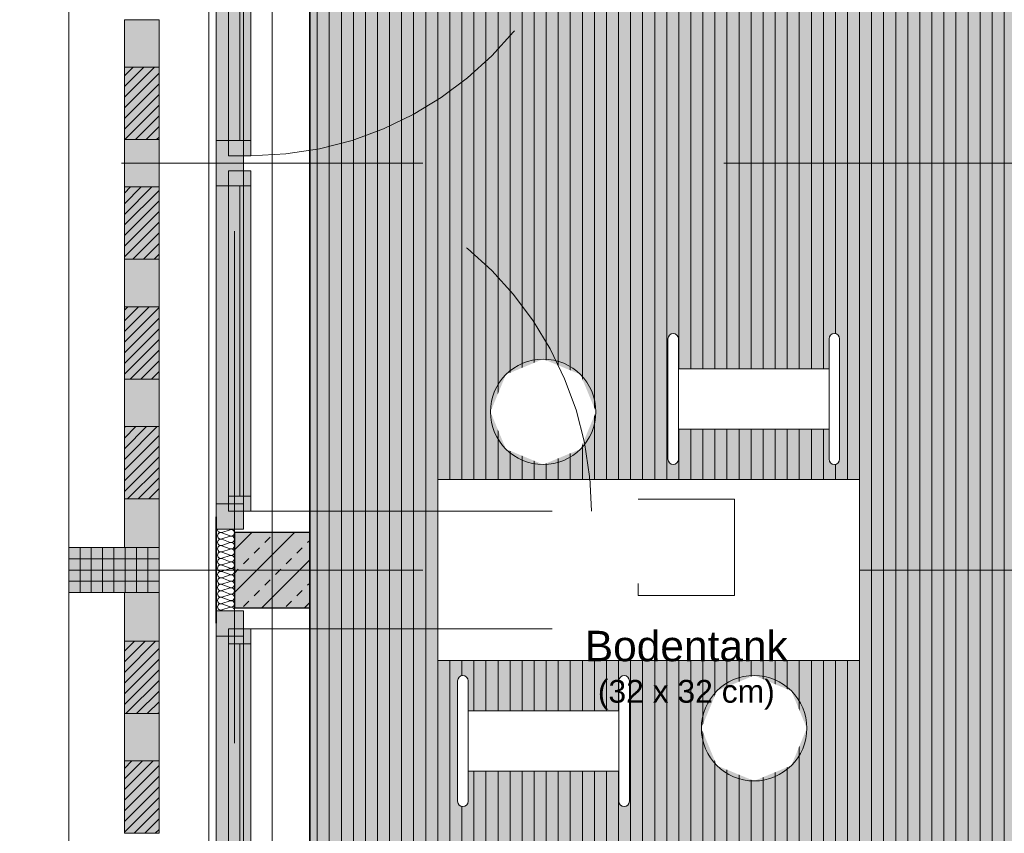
# Model space of a CAD drawing. Header units: metres. Extents: x -111 to 152, y -132 to 99.
# Tile 14 of 256: x -39.99 to -36.72, y -19.77 to -17.07. Entities that reach past the tile are written whole.
import ezdxf

# ---------------------------------------------------------------- set-up
doc = ezdxf.new("R2010")
doc.units = ezdxf.units.M
doc.header["$PDMODE"] = 1
doc.header["$PDSIZE"] = -2
for name, pattern in [('Achsen 01', [5.291531, 3.175, -1.058062, 0.352704, -0.705764]), ('gestrichelt - 01', [2, 1, -1]), ('ISO-07 Punktiert', [0.889, 0.127, -0.762]), ('Raster 01', [2, 1, -1]), ('VW-01 Strichlinie kurz', [2, 1, -1])]:
    doc.linetypes.add(name, pattern=pattern)
doc.layers.get('0').update_dxf_attribs({"lineweight": 25})
for name, color, linetype, lineweight, true_color in [('013_Beton und Stahlbetonarbeiten-000 Sichtbeton-333 Außenstütze', 5, 'Continuous', 5, 0x0000ff), ('013_Beton und Stahlbetonarbeiten-000 Sichtbeton-334 Außenwandöf', 5, 'Continuous', 5, 0x0000ff), ('014_Fassadenarbeiten-000 Aufsicht Betonfertigteile', 7, 'Continuous', 9, 0xc0c0c0), ('014_Fassadenarbeiten-000 Aufsicht Filtermauerwerk', 7, 'Continuous', 9, 0xa6a6a6), ('031_Metallbauarbeiten-350 Lamellendecke DS', 7, 'Continuous', 35, 0x666666), ('032_Metallarbeiten-Fenster', 7, 'Continuous', 13, 0x444444), ('AV1-Achsen', 1, 'Achsen 01', 18, 0xff0000), ('AV1-Einrichtung', 7, 'Continuous', 9, 0xa6a6a6), ('AV1-Raster', 7, 'Raster 01', 9, 0xa6a6a6)]:
    doc.layers.add(name, color=color, linetype=linetype, lineweight=lineweight, true_color=true_color)
for name, color, linetype, lineweight in [('013_Beton und Stahlbetonarbeiten-000 Unterzüge', 7, 'ISO-07 Punktiert', 13), ('013_Beton und Stahlbetonarbeiten-330 Außenstützen', 7, 'Continuous', 25), ('014_Fassadenarbeiten-330 Betonfertigteile vertikal', 7, 'Continuous', 9), ('014_Fassadenarbeiten-330 Filtermauerwerk 11.5cm', 7, 'Continuous', 9), ('039_Trockenbauarbeiten-alllg.', 7, 'Continuous', 9), ('053_Niederspannungsanlagen-Bodentanks', 7, 'gestrichelt - 01', 9), ('_1.35m (3D)', 7, 'Continuous', 9), ('_EG (2D)', 7, 'Continuous', 9), ('_EG - DS (2D)', 7, 'Continuous', 9), ('_GRU (2D)', 7, 'Continuous', 9), ('Bemaßung-Bemaßung', 7, 'Continuous', 9), ('Keine', 7, 'Continuous', 9)]:
    doc.layers.add(name, color=color, linetype=linetype, lineweight=lineweight)
doc.layers.get('0').freeze()
doc.styles.add('Arial', font='arial.ttf')
doc.dimstyles.new('COE 50', dxfattribs={"dimtxt": 126.090495, "dimasz": 0.001414, "dimexe": 0.001, "dimexo": 0.01, "dimgap": 0.001, "dimtad": 1, "dimdec": 3, "dimtxsty": 'Arial', "dimblk": 'VW_SLASH-3', "dimblk1": 'VW_SLASH-3', "dimblk2": 'VW_SLASH-3', "dimcen": 0, "dimadec": 3, "dimazin": 0, "dimtfac": 0.8, "dimtdec": 3, "dimtix": 1, "dimtmove": 0, "dimatfit": 0, "dimldrblk": 'VW_SLASH-2', "dimfxl": 0.002, "dimfxlon": 1, "dimfrac": 2, "dimtolj": 1, "dimarcsym": 0})
pattern_1 = [(45, (0, 0), (0.01767767, -0.01767767), [])]

# ---------------------------------------------------------------- blocks, each defined once
blk = doc.blocks.new('Group-2')
at = {"layer": 'AV1-Raster'}
for p, q in [((-37.8, -22.95), (-37.8, 1.35)), ((1.35, -17.55), (-40.5, -17.55)), ((1.35, -18.9), (-40.5, -18.9))]:
    blk.add_line(p, q, dxfattribs=at)
blk = doc.blocks.new('1.35m (3D)')
at = {"layer": 'AV1-Raster', "color": 7}
blk.add_blockref('Group-2', (0, 0), dxfattribs=at)
blk = doc.blocks.new('EG - DS (2D)')
at = {"layer": '031_Metallbauarbeiten-350 Lamellendecke DS', "linetype": 'Continuous', "lineweight": 0, "transparency": 33554508}
h = blk.add_hatch(color=254, dxfattribs=at)
h.paths.add_polyline_path([(-38.935, -5.525), (-38.935, -16.075), (-39.025, -16.075), (-39.025, -21.385), (-23.075, -21.385), (-23.075, -13.625), (-25.575, -13.625), (-25.575, -13.65), (-31.125, -13.65), (-31.125, -5.525)])
h.paths.add_polyline_path([(-28.2, -16.35), (-28.5, -16.35), (-28.5, -16.05), (-28.2, -16.05)])
h.paths.add_polyline_path([(-33.9, -13.65), (-33.9, -13.35), (-33.6, -13.35), (-33.6, -13.65)])
h.paths.add_polyline_path([(-33.6, -8.25), (-33.9, -8.25), (-33.9, -7.95), (-33.6, -7.95)])
h.paths.add_polyline_path([(-33.6, -16.35), (-33.9, -16.35), (-33.9, -16.05), (-33.6, -16.05)])
at = {"layer": '031_Metallbauarbeiten-350 Lamellendecke DS', "linetype": 'Continuous', "lineweight": 9, "transparency": 33554508}
h = blk.add_hatch(dxfattribs=at)
h.set_pattern_fill('Lamellendecke', color=252, style=0, pattern_type=2)
h.set_pattern_definition([(90, (0, 0), (0.04, 0), [])])
h.paths.add_polyline_path([(-38.935, -5.525), (-38.935, -16.075), (-39.025, -16.075), (-39.025, -21.385), (-23.075, -21.385), (-23.075, -13.625), (-25.575, -13.625), (-25.575, -13.65), (-31.125, -13.65), (-31.125, -5.525)])
h.paths.add_polyline_path([(-28.2, -16.35), (-28.5, -16.35), (-28.5, -16.05), (-28.2, -16.05)])
h.paths.add_polyline_path([(-33.9, -13.65), (-33.9, -13.35), (-33.6, -13.35), (-33.6, -13.65)])
h.paths.add_polyline_path([(-33.6, -8.25), (-33.9, -8.25), (-33.9, -7.95), (-33.6, -7.95)])
h.paths.add_polyline_path([(-33.6, -16.35), (-33.9, -16.35), (-33.9, -16.05), (-33.6, -16.05)])
at = {"layer": '031_Metallbauarbeiten-350 Lamellendecke DS', "linetype": 'Continuous', "lineweight": 0, "transparency": 33554508}
blk.add_hatch(color=40, dxfattribs=at).paths.add_polyline_path([(-38.935, -5.525), (-38.935, -16.075), (-39.025, -16.075), (-39.025, -21.385), (-23.075, -21.385), (-23.075, -13.625), (-31.125, -13.625), (-31.125, -5.525)])
at = {"layer": '031_Metallbauarbeiten-350 Lamellendecke DS', "flags": 128}
blk.add_lwpolyline([(-38.935, -5.525), (-38.935, -16.075), (-39.025, -16.075), (-39.025, -21.385), (-23.075, -21.385), (-23.075, -13.625), (-25.575, -13.625), (-25.575, -13.65), (-31.125, -13.65), (-31.125, -5.525)], close=True, dxfattribs=at)
at = {"layer": '031_Metallbauarbeiten-350 Lamellendecke DS', "color": 251, "linetype": 'Continuous', "lineweight": 35, "transparency": 33554687, "flags": 128}
blk.add_lwpolyline([(-38.935, -5.525), (-38.935, -16.075), (-39.025, -16.075), (-39.025, -21.385), (-23.075, -21.385), (-23.075, -13.625), (-31.125, -13.625), (-31.125, -5.525)], close=True, dxfattribs=at)
blk = doc.blocks.new('VW_SLASH-3')
at = {"color": 0, "linetype": 'ByBlock', "lineweight": -2, "transparency": 16777216}
blk.add_line((0, 0), (-1, 0), dxfattribs=at)
at = {"color": 0, "linetype": 'Continuous', "lineweight": 15, "transparency": 16777216, "flags": 128}
blk.add_lwpolyline([(0.5, 0.5), (-0.5, -0.5)], dxfattribs=at)
blk = doc.blocks.new('*D480')
at = {"layer": 'Bemaßung-Bemaßung', "color": 0, "lineweight": -2}
for p, q in [((-39.825, -23.175), (-39.825, -23.325)), ((-39.275, -23.175), (-39.275, -23.325)), ((-39.3457, -23.275), (-39.7543, -23.275))]:
    blk.add_line(p, q, dxfattribs=at)
at = {"layer": 'Defpoints', "color": 0}
for p in [(-39.825, -18.9), (-39.275, -18.9), (-39.825, -23.275)]:
    blk.add_point(p, dxfattribs=at)
at = {"layer": 'Bemaßung-Bemaßung', "color": 0, "lineweight": -2, "xscale": 0.070693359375, "yscale": 0.070693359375, "zscale": 0.070693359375, "rotation": 180}
blk.add_blockref('VW_SLASH-3', (-39.825, -23.275), dxfattribs=at)
at = {"layer": 'Bemaßung-Bemaßung', "color": 0, "lineweight": -2, "xscale": 0.070693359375, "yscale": 0.070693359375, "zscale": 0.070693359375}
blk.add_blockref('VW_SLASH-3', (-39.275, -23.275), dxfattribs=at)
at = {"layer": 'Bemaßung-Bemaßung', "color": 0, "insert": (-39.55, -23.1609), "char_height": 0.12609, "attachment_point": 5, "style": 'Arial'}
blk.add_mtext('\\A1;55', dxfattribs=at)
blk = doc.blocks.new('VW_SLASH-2')
at = {"color": 0, "linetype": 'ByBlock', "lineweight": -2, "transparency": 16777216}
blk.add_line((0, 0), (-1, 0), dxfattribs=at)
at = {"color": 0, "linetype": 'Continuous', "lineweight": 15, "transparency": 16777216, "flags": 128}
blk.add_lwpolyline([(0.5, 0.5), (-0.5, -0.5)], dxfattribs=at)
blk = doc.blocks.new('*D481')
at = {"layer": 'Bemaßung-Bemaßung', "color": 0, "lineweight": -2}
for p, q in [((-39.275, -23.175), (-39.275, -23.325)), ((-39.025, -23.175), (-39.025, -23.325)), ((-39.3457, -23.275), (-39.4164, -23.275)), ((-39.025, -23.275), (-39.275, -23.275)), ((-38.9543, -23.275), (-38.8836, -23.275))]:
    blk.add_line(p, q, dxfattribs=at)
at = {"layer": 'Defpoints', "color": 0}
for p in [(-39.275, -18.9), (-39.025, -18.9), (-39.275, -23.275)]:
    blk.add_point(p, dxfattribs=at)
at = {"layer": 'Bemaßung-Bemaßung', "color": 0, "lineweight": -2, "xscale": 0.070693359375, "yscale": 0.070693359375, "zscale": 0.070693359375}
blk.add_blockref('VW_SLASH-3', (-39.275, -23.275), dxfattribs=at)
at = {"layer": 'Bemaßung-Bemaßung', "color": 0, "lineweight": -2, "xscale": 0.070693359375, "yscale": 0.070693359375, "zscale": 0.070693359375, "rotation": 180}
blk.add_blockref('VW_SLASH-3', (-39.025, -23.275), dxfattribs=at)
at = {"layer": 'Bemaßung-Bemaßung', "color": 0, "insert": (-39.15, -23.1606), "char_height": 0.12609, "attachment_point": 5, "style": 'Arial'}
blk.add_mtext('\\A1;25', dxfattribs=at)
blk = doc.blocks.new('*D482')
at = {"layer": 'Bemaßung-Bemaßung', "color": 0, "lineweight": -2}
for p, q in [((-39.025, -23.175), (-39.025, -23.325)), ((-23.075, -23.175), (-23.075, -23.325)), ((-23.1457, -23.275), (-38.9543, -23.275))]:
    blk.add_line(p, q, dxfattribs=at)
at = {"layer": 'Defpoints', "color": 0}
for p in [(-23.075, -18.775), (-39.025, -18.9), (-39.025, -23.275)]:
    blk.add_point(p, dxfattribs=at)
at = {"layer": 'Bemaßung-Bemaßung', "color": 0, "lineweight": -2, "xscale": 0.070693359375, "yscale": 0.070693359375, "zscale": 0.070693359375, "rotation": 180}
blk.add_blockref('VW_SLASH-3', (-39.025, -23.275), dxfattribs=at)
at = {"layer": 'Bemaßung-Bemaßung', "color": 0, "lineweight": -2, "xscale": 0.070693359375, "yscale": 0.070693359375, "zscale": 0.070693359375}
blk.add_blockref('VW_SLASH-3', (-23.075, -23.275), dxfattribs=at)
at = {"layer": 'Bemaßung-Bemaßung', "color": 0, "insert": (-31.05, -23.1492), "char_height": 0.12609, "attachment_point": 5, "style": 'Arial'}
blk.add_mtext('\\A1;15,95', dxfattribs=at)
blk = doc.blocks.new('*D511')
at = {"layer": 'Bemaßung-Bemaßung', "color": 0, "lineweight": -2}
for p, q in [((-41.225, -18.975), (-41.375, -18.975)), ((-41.325, -19.0457), (-41.325, -21.4543)), ((-41.225, -21.525), (-41.375, -21.525))]:
    blk.add_line(p, q, dxfattribs=at)
at = {"layer": 'Defpoints', "color": 0}
for p in [(-39.825, -18.975), (-41.325, -21.525), (-39.825, -21.525)]:
    blk.add_point(p, dxfattribs=at)
at = {"layer": 'Bemaßung-Bemaßung', "color": 0, "lineweight": -2, "xscale": 0.070693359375, "yscale": 0.070693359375, "zscale": 0.070693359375}
for p, rotation in [((-41.325, -18.975), 89.99999999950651), ((-41.325, -21.525), 269.9999999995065)]:
    blk.add_blockref('VW_SLASH-3', p, dxfattribs=dict(at, rotation=rotation))
at = {"layer": 'Bemaßung-Bemaßung', "color": 0, "insert": (-41.4508, -20.25), "char_height": 0.12609, "attachment_point": 5, "rotation": 90, "style": 'Arial'}
blk.add_mtext('\\A1;2,55', dxfattribs=at)
blk = doc.blocks.new('*D512')
at = {"layer": 'Bemaßung-Bemaßung', "color": 0, "lineweight": -2}
for p, q in [((-41.325, -18.7543), (-41.325, -18.6836)), ((-41.225, -18.825), (-41.375, -18.825)), ((-41.325, -18.825), (-41.325, -18.975)), ((-41.225, -18.975), (-41.375, -18.975)), ((-41.325, -19.0457), (-41.325, -19.1164))]:
    blk.add_line(p, q, dxfattribs=at)
at = {"layer": 'Defpoints', "color": 0}
for p in [(-39.825, -18.825), (-41.325, -18.975), (-39.825, -18.975)]:
    blk.add_point(p, dxfattribs=at)
at = {"layer": 'Bemaßung-Bemaßung', "color": 0, "lineweight": -2, "xscale": 0.070693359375, "yscale": 0.070693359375, "zscale": 0.070693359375}
for p, rotation in [((-41.325, -18.825), 269.999999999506), ((-41.325, -18.975), 89.99999999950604)]:
    blk.add_blockref('VW_SLASH-3', p, dxfattribs=dict(at, rotation=rotation))
at = {"layer": 'Bemaßung-Bemaßung', "color": 0, "insert": (-41.5144, -18.9), "char_height": 0.12609, "attachment_point": 5, "rotation": 90, "style": 'Arial'}
blk.add_mtext('\\A1;15', dxfattribs=at)
blk = doc.blocks.new('*D513')
at = {"layer": 'Bemaßung-Bemaßung', "color": 0, "lineweight": -2}
for p, q in [((-41.225, -16.275), (-41.375, -16.275)), ((-41.325, -16.3457), (-41.325, -18.7543)), ((-41.225, -18.825), (-41.375, -18.825))]:
    blk.add_line(p, q, dxfattribs=at)
at = {"layer": 'Defpoints', "color": 0}
for p in [(-39.825, -16.275), (-41.325, -18.825), (-39.825, -18.825)]:
    blk.add_point(p, dxfattribs=at)
at = {"layer": 'Bemaßung-Bemaßung', "color": 0, "lineweight": -2, "xscale": 0.070693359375, "yscale": 0.070693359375, "zscale": 0.070693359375}
for p, rotation in [((-41.325, -16.275), 89.99999999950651), ((-41.325, -18.825), 269.9999999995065)]:
    blk.add_blockref('VW_SLASH-3', p, dxfattribs=dict(at, rotation=rotation))
at = {"layer": 'Bemaßung-Bemaßung', "color": 0, "insert": (-41.4508, -17.55), "char_height": 0.12609, "attachment_point": 5, "rotation": 90, "style": 'Arial'}
blk.add_mtext('\\A1;2,55', dxfattribs=at)
blk = doc.blocks.new('*D571')
at = {"layer": 'Bemaßung-Bemaßung', "color": 0, "lineweight": -2}
for p, q in [((-40.725, -19.025), (-40.875, -19.025)), ((-40.825, -19.0957), (-40.825, -21.4043)), ((-40.725, -21.475), (-40.875, -21.475))]:
    blk.add_line(p, q, dxfattribs=at)
at = {"layer": 'Defpoints', "color": 0}
for p in [(-39.025, -19.025), (-40.825, -21.475), (-39.275, -21.475)]:
    blk.add_point(p, dxfattribs=at)
at = {"layer": 'Bemaßung-Bemaßung', "color": 0, "lineweight": -2, "xscale": 0.070693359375, "yscale": 0.070693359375, "zscale": 0.070693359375}
for p, rotation in [((-40.825, -19.025), 90), ((-40.825, -21.475), 270)]:
    blk.add_blockref('VW_SLASH-3', p, dxfattribs=dict(at, rotation=rotation))
at = {"layer": 'Bemaßung-Bemaßung', "color": 0, "insert": (-40.9508, -20.25), "char_height": 0.12609, "attachment_point": 5, "rotation": 90, "style": 'Arial'}
blk.add_mtext('\\A1;2,45', dxfattribs=at)
blk = doc.blocks.new('*D572')
at = {"layer": 'Bemaßung-Bemaßung', "color": 0, "lineweight": -2}
for p, q in [((-40.825, -18.7043), (-40.825, -18.6336)), ((-40.725, -18.775), (-40.875, -18.775)), ((-40.825, -18.775), (-40.825, -19.025)), ((-40.725, -19.025), (-40.875, -19.025)), ((-40.825, -19.0957), (-40.825, -19.1664))]:
    blk.add_line(p, q, dxfattribs=at)
at = {"layer": 'Defpoints', "color": 0}
for p in [(-39.025, -18.775), (-40.825, -19.025), (-39.025, -19.025)]:
    blk.add_point(p, dxfattribs=at)
at = {"layer": 'Bemaßung-Bemaßung', "color": 0, "lineweight": -2, "xscale": 0.070693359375, "yscale": 0.070693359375, "zscale": 0.070693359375}
for p, rotation in [((-40.825, -18.775), 270), ((-40.825, -19.025), 90)]:
    blk.add_blockref('VW_SLASH-3', p, dxfattribs=dict(at, rotation=rotation))
at = {"layer": 'Bemaßung-Bemaßung', "color": 0, "insert": (-40.9394, -18.9), "char_height": 0.12609, "attachment_point": 5, "rotation": 90, "style": 'Arial'}
blk.add_mtext('\\A1;25', dxfattribs=at)
blk = doc.blocks.new('*D573')
at = {"layer": 'Bemaßung-Bemaßung', "color": 0, "lineweight": -2}
for p, q in [((-40.725, -16.325), (-40.875, -16.325)), ((-40.825, -16.3957), (-40.825, -18.7043)), ((-40.725, -18.775), (-40.875, -18.775))]:
    blk.add_line(p, q, dxfattribs=at)
at = {"layer": 'Defpoints', "color": 0}
for p in [(-39.025, -16.325), (-40.825, -18.775), (-39.025, -18.775)]:
    blk.add_point(p, dxfattribs=at)
at = {"layer": 'Bemaßung-Bemaßung', "color": 0, "lineweight": -2, "xscale": 0.070693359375, "yscale": 0.070693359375, "zscale": 0.070693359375}
for p, rotation in [((-40.825, -16.325), 90), ((-40.825, -18.775), 270)]:
    blk.add_blockref('VW_SLASH-3', p, dxfattribs=dict(at, rotation=rotation))
at = {"layer": 'Bemaßung-Bemaßung', "color": 0, "insert": (-40.9508, -17.55), "char_height": 0.12609, "attachment_point": 5, "rotation": 90, "style": 'Arial'}
blk.add_mtext('\\A1;2,45', dxfattribs=at)
blk = doc.blocks.new('Bodentank Elektro 01')
at = {"layer": '053_Niederspannungsanlagen-Bodentanks', "flags": 128}
blk.add_lwpolyline([(-0.16, 0.16), (0.16, 0.16), (0.16, -0.16), (-0.16, -0.16)], close=True, dxfattribs=at)
at = {"layer": '053_Niederspannungsanlagen-Bodentanks', "insert": (0, -0.2768), "char_height": 0.100872, "attachment_point": 2, "line_spacing_factor": 0.969122, "style": 'Arial'}
blk.add_mtext('Bodentank\\P{\\H0.75x;(32 x 32 cm)}', dxfattribs=at)
blk = doc.blocks.new('Group-514')
at = {"layer": '032_Metallarbeiten-Fenster', "linetype": 'Continuous', "lineweight": 0}
for points in [[(-39.335, -16.335), (-39.335, -16.42), (-39.245, -16.42), (-39.245, -16.335)], [(-39.295, -16.395), (-39.295, -16.445), (-39.22, -16.445), (-39.22, -16.395)], [(-39.245, -18.68), (-39.335, -18.68), (-39.335, -16.42), (-39.245, -16.42)], [(-39.295, -16.445), (-39.295, -17.475), (-39.22, -17.475), (-39.22, -16.445)], [(-39.335, -17.625), (-39.335, -17.475), (-39.245, -17.475), (-39.245, -17.625)], [(-39.295, -17.475), (-39.295, -17.525), (-39.22, -17.525), (-39.22, -17.475)], [(-39.295, -17.625), (-39.295, -17.575), (-39.22, -17.575), (-39.22, -17.625)], [(-39.295, -18.655), (-39.295, -17.625), (-39.22, -17.625), (-39.22, -18.655)], [(-39.295, -18.705), (-39.295, -18.655), (-39.22, -18.655), (-39.22, -18.705)], [(-39.335, -18.765), (-39.335, -18.68), (-39.245, -18.68), (-39.245, -18.765)]]:
    blk.add_hatch(color=7, dxfattribs=at).paths.add_polyline_path(points)
at = {"layer": '032_Metallarbeiten-Fenster', "color": 7, "linetype": 'gestrichelt - 01', "lineweight": 18, "transparency": 33554687}
for p, q in [((-39.22, -16.395), (-38.09, -16.395)), ((-39.22, -18.705), (-38.09, -18.705))]:
    blk.add_line(p, q, dxfattribs=at)
at = {"layer": '032_Metallarbeiten-Fenster', "color": 7, "lineweight": 18}
for p, q in [((-39.2575, -16.445), (-39.2575, -17.475)), ((-39.2575, -18.655), (-39.2575, -17.625))]:
    blk.add_line(p, q, dxfattribs=at)
at = {"layer": '032_Metallarbeiten-Fenster', "color": 7, "lineweight": 18, "flags": 128}
for points in [[(-39.335, -16.335), (-39.335, -16.42), (-39.245, -16.42), (-39.245, -16.335)], [(-39.295, -16.395), (-39.295, -16.445), (-39.22, -16.445), (-39.22, -16.395)], [(-39.245, -18.68), (-39.335, -18.68), (-39.335, -16.42), (-39.245, -16.42)], [(-39.295, -16.445), (-39.295, -17.475), (-39.22, -17.475), (-39.22, -16.445)], [(-39.335, -17.625), (-39.335, -17.475), (-39.245, -17.475), (-39.245, -17.625)], [(-39.295, -17.475), (-39.295, -17.525), (-39.22, -17.525), (-39.22, -17.475)], [(-39.295, -17.625), (-39.295, -17.575), (-39.22, -17.575), (-39.22, -17.625)], [(-39.295, -18.655), (-39.295, -17.625), (-39.22, -17.625), (-39.22, -18.655)], [(-39.295, -18.705), (-39.295, -18.655), (-39.22, -18.655), (-39.22, -18.705)], [(-39.335, -18.765), (-39.335, -18.68), (-39.245, -18.68), (-39.245, -18.765)]]:
    blk.add_lwpolyline(points, close=True, dxfattribs=at)
at = {"layer": '032_Metallarbeiten-Fenster', "color": 7, "linetype": 'gestrichelt - 01', "lineweight": 18, "transparency": 33554687}
for centre, start, end in [((-39.22, -16.395), 270, 359.9996), ((-39.22, -18.705), 0.0004, 90)]:
    blk.add_arc(centre, 1.13, start, end, dxfattribs=at)
blk = doc.blocks.new('Group-515')
at = {"layer": '032_Metallarbeiten-Fenster', "linetype": 'Continuous', "lineweight": 0}
for points in [[(-39.335, -19.035), (-39.335, -19.12), (-39.245, -19.12), (-39.245, -19.035)], [(-39.295, -19.095), (-39.295, -19.145), (-39.22, -19.145), (-39.22, -19.095)], [(-39.245, -19.12), (-39.335, -19.12), (-39.335, -21.38), (-39.245, -21.38)], [(-39.295, -19.145), (-39.295, -20.175), (-39.22, -20.175), (-39.22, -19.145)], [(-39.335, -20.175), (-39.335, -20.325), (-39.245, -20.325), (-39.245, -20.175)], [(-39.295, -20.175), (-39.295, -20.225), (-39.22, -20.225), (-39.22, -20.175)], [(-39.295, -20.325), (-39.295, -20.275), (-39.22, -20.275), (-39.22, -20.325)], [(-39.295, -21.355), (-39.295, -20.325), (-39.22, -20.325), (-39.22, -21.355)], [(-39.295, -21.405), (-39.295, -21.355), (-39.22, -21.355), (-39.22, -21.405)], [(-39.335, -21.465), (-39.335, -21.38), (-39.245, -21.38), (-39.245, -21.465)]]:
    blk.add_hatch(color=7, dxfattribs=at).paths.add_polyline_path(points)
at = {"layer": '032_Metallarbeiten-Fenster', "color": 7, "linetype": 'gestrichelt - 01', "lineweight": 18, "transparency": 33554687}
for p, q in [((-39.22, -19.095), (-38.09, -19.095)), ((-39.22, -21.405), (-38.09, -21.405))]:
    blk.add_line(p, q, dxfattribs=at)
at = {"layer": '032_Metallarbeiten-Fenster', "color": 7, "lineweight": 18}
for p, q in [((-39.2575, -19.145), (-39.2575, -20.175)), ((-39.2575, -21.355), (-39.2575, -20.325))]:
    blk.add_line(p, q, dxfattribs=at)
at = {"layer": '032_Metallarbeiten-Fenster', "color": 7, "lineweight": 18, "flags": 128}
for points in [[(-39.335, -19.035), (-39.335, -19.12), (-39.245, -19.12), (-39.245, -19.035)], [(-39.295, -19.095), (-39.295, -19.145), (-39.22, -19.145), (-39.22, -19.095)], [(-39.245, -19.12), (-39.335, -19.12), (-39.335, -21.38), (-39.245, -21.38)], [(-39.295, -19.145), (-39.295, -20.175), (-39.22, -20.175), (-39.22, -19.145)], [(-39.335, -20.175), (-39.335, -20.325), (-39.245, -20.325), (-39.245, -20.175)], [(-39.295, -20.175), (-39.295, -20.225), (-39.22, -20.225), (-39.22, -20.175)], [(-39.295, -20.325), (-39.295, -20.275), (-39.22, -20.275), (-39.22, -20.325)], [(-39.295, -21.355), (-39.295, -20.325), (-39.22, -20.325), (-39.22, -21.355)], [(-39.295, -21.405), (-39.295, -21.355), (-39.22, -21.355), (-39.22, -21.405)], [(-39.335, -21.465), (-39.335, -21.38), (-39.245, -21.38), (-39.245, -21.465)]]:
    blk.add_lwpolyline(points, close=True, dxfattribs=at)
at = {"layer": '032_Metallarbeiten-Fenster', "color": 7, "linetype": 'gestrichelt - 01', "lineweight": 18, "transparency": 33554687}
for centre, start, end in [((-39.22, -19.095), 270, 359.9996), ((-39.22, -21.405), 0.0004, 90)]:
    blk.add_arc(centre, 1.13, start, end, dxfattribs=at)
blk = doc.blocks.new('Group-517')
at = {"layer": '032_Metallarbeiten-Fenster', "color": 7, "linetype": 'Continuous', "lineweight": 9, "transparency": 33554687, "flags": 128}
for points in [[(15.3239, -23.284, 0.513088), (15.3342, -23.27), (15.3252, -23.242, -1.372995), (15.3456, -23.242), (15.3353, -23.27, 1.372583), (15.3557, -23.27), (15.3467, -23.242, -1.372995), (15.3671, -23.242), (15.3567, -23.27, 1.372583), (15.3771, -23.27)], [(15.3353, -23.27, 1.372583), (15.3557, -23.27), (15.3467, -23.242, -1.372995), (15.3671, -23.242), (15.3567, -23.27, 1.372583), (15.3771, -23.27), (15.3681, -23.242, -1.372995), (15.3885, -23.242), (15.3782, -23.27, 1.372583), (15.3986, -23.27), (15.3896, -23.242, -1.372995), (15.41, -23.242), (15.3996, -23.27, 1.372583), (15.42, -23.27), (15.411, -23.242, -1.372995), (15.4314, -23.242), (15.4211, -23.27, 1.372583), (15.4415, -23.27), (15.4325, -23.242, -1.372995), (15.4529, -23.242), (15.4425, -23.27, 1.372583), (15.4629, -23.27), (15.4539, -23.242, -1.372995), (15.4743, -23.242), (15.464, -23.27, 1.372583), (15.4844, -23.27), (15.4754, -23.242, -1.372995), (15.4958, -23.242), (15.4854, -23.27, 1.372583), (15.5058, -23.27), (15.4968, -23.242, -1.372995), (15.5172, -23.242), (15.5069, -23.27, 1.372583), (15.5273, -23.27), (15.5183, -23.242, -1.372995), (15.5387, -23.242), (15.5283, -23.27, 1.372583), (15.5487, -23.27), (15.5397, -23.242, -1.372995), (15.5601, -23.242), (15.5498, -23.27, 1.372583), (15.5702, -23.27), (15.5612, -23.242, -1.372995), (15.5816, -23.242)], [(15.5283, -23.27, 0.324435), (15.5322, -23.282, 0.324435), (15.5448, -23.282, 0.324435), (15.5487, -23.27), (15.5397, -23.242, -0.324488), (15.5436, -23.23, -0.324488), (15.5562, -23.23, -0.324488), (15.5601, -23.242), (15.5498, -23.27, 0.324435), (15.5537, -23.282, 0.324435), (15.5663, -23.282, 0.324435), (15.5702, -23.27), (15.5612, -23.242, -0.324488), (15.5651, -23.23, -0.324488), (15.5777, -23.23, -0.324488), (15.5816, -23.242), (15.5712, -23.27, 0.324435), (15.5751, -23.282, 0.324435), (15.5877, -23.282, 0.324435), (15.5916, -23.27), (15.5826, -23.242, -0.540253), (15.5939, -23.228)], [(15.5939, -23.2791, -0.225321), (15.5927, -23.27), (15.5939, -23.2667)]]:
    blk.add_lwpolyline(points, format="xyb", dxfattribs=at)
blk = doc.blocks.new('Group-521')
at = {"layer": '032_Metallarbeiten-Fenster', "color": 7, "transparency": 33554687}
blk.add_blockref('Group-517', (0, 0), dxfattribs=at)
blk = doc.blocks.new('Parametric Object-68')
at = {"layer": '032_Metallarbeiten-Fenster', "color": 7, "transparency": 33554687}
blk.add_blockref('Group-521', (0, 0), dxfattribs=at)
at = {"layer": '032_Metallarbeiten-Fenster', "color": 0, "flags": 1}
for tag in ['IFC_UUID', 'instanceID', 'prm0_name', 'prm0_type', 'prm0_value', 'prm1_name', 'prm1_type', 'prm1_value', 'prm2_name', 'prm2_type', 'prm2_value', 'prm3_name', 'prm3_type', 'prm3_value', 'prm4_name', 'prm4_type', 'prm4_value', 'prm5_name', 'prm5_type', 'prm5_value', 'prm6_name', 'prm6_type', 'prm6_value']:
    blk.add_attdef(tag, (-39.3335, -19.0351), '', height=0.00018, dxfattribs=at)
blk = doc.blocks.new('Group-716')
at = {"layer": 'AV1-Achsen'}
blk.add_line((-39.15, -26.5), (-39.15, 4.9), dxfattribs=at)
blk = doc.blocks.new('GRU (2D)')
at = {"layer": 'AV1-Achsen', "color": 7}
blk.add_blockref('Group-716', (0, 0), dxfattribs=at)
blk = doc.blocks.new('EG (2D)')
at = {"layer": '013_Beton und Stahlbetonarbeiten-330 Außenstützen', "linetype": 'Continuous', "lineweight": 0, "true_color": 0xc0c0c0}
blk.add_hatch(color=9, dxfattribs=at).paths.add_polyline_path([(-39.025, -18.775), (-39.275, -18.775), (-39.275, -19.025), (-39.025, -19.025)])
at = {"layer": '013_Beton und Stahlbetonarbeiten-330 Außenstützen', "linetype": 'Continuous', "lineweight": 13}
h = blk.add_hatch(dxfattribs=at)
h.set_pattern_fill('Stahlbeton', color=251, style=0, pattern_type=2)
h.set_pattern_definition([(45, (0, 0), (0.07071068, -0.07071068), [0.025, -0.025])])
h.paths.add_polyline_path([(-39.025, -18.775), (-39.275, -18.775), (-39.275, -19.025), (-39.025, -19.025)])
h = blk.add_hatch(dxfattribs=at)
h.set_pattern_fill('Stahlbeton-1', color=251, style=0, pattern_type=2)
h.set_pattern_definition([(-135, (0.03106, -0.03313), (0.07071068, -0.07071068), [])])
h.paths.add_polyline_path([(-39.025, -18.775), (-39.275, -18.775), (-39.275, -19.025), (-39.025, -19.025)])
at = {"layer": '014_Fassadenarbeiten-000 Aufsicht Filtermauerwerk', "linetype": 'Continuous', "lineweight": 0, "true_color": 0xd19783, "transparency": 33554559}
for points in [[(-39.525, -17.2313), (-39.64, -17.2313), (-39.64, -17.0738), (-39.525, -17.0738)], [(-39.525, -17.6288), (-39.64, -17.6288), (-39.64, -17.4713), (-39.525, -17.4713)], [(-39.525, -18.0263), (-39.64, -18.0263), (-39.64, -17.8688), (-39.525, -17.8688)], [(-39.525, -18.4238), (-39.64, -18.4238), (-39.64, -18.2663), (-39.525, -18.2663)], [(-39.525, -18.825), (-39.64, -18.825), (-39.64, -18.6638), (-39.525, -18.6638)], [(-39.525, -19.1363), (-39.64, -19.1363), (-39.64, -18.975), (-39.525, -18.975)], [(-39.525, -19.5338), (-39.64, -19.5338), (-39.64, -19.3763), (-39.525, -19.3763)]]:
    blk.add_hatch(color=33, dxfattribs=at).paths.add_polyline_path(points)
at = {"layer": '014_Fassadenarbeiten-330 Betonfertigteile vertikal', "linetype": 'Continuous', "lineweight": 0}
blk.add_hatch(color=9, dxfattribs=at).paths.add_polyline_path([(-39.525, -18.975), (-39.525, -18.825), (-39.825, -18.825), (-39.825, -18.975)])
at = {"layer": '014_Fassadenarbeiten-330 Betonfertigteile vertikal', "linetype": 'Continuous', "lineweight": 9}
h = blk.add_hatch(dxfattribs=at)
h.set_pattern_fill('Stahlbetonfertigteil', color=8, style=0, pattern_type=2)
h.set_pattern_definition([(-90, (0, 0), (0.0375, 0), [])])
h.paths.add_polyline_path([(-39.525, -18.975), (-39.525, -18.825), (-39.825, -18.825), (-39.825, -18.975)])
at = {"layer": '014_Fassadenarbeiten-330 Betonfertigteile vertikal', "linetype": 'Continuous', "lineweight": 13}
h = blk.add_hatch(dxfattribs=at)
h.set_pattern_fill('Stahlbetonfertigteil-1', color=8, style=0, pattern_type=2)
h.set_pattern_definition([(0, (0, 0), (2e-18, -0.0375), [])])
h.paths.add_polyline_path([(-39.525, -18.975), (-39.525, -18.825), (-39.825, -18.825), (-39.825, -18.975)])
at = {"layer": '014_Fassadenarbeiten-330 Filtermauerwerk 11.5cm', "linetype": 'Continuous', "lineweight": 0, "true_color": 0xd19783}
for points in [[(-39.525, -17.4713), (-39.64, -17.4713), (-39.64, -17.2313), (-39.525, -17.2313)], [(-39.525, -17.8688), (-39.64, -17.8688), (-39.64, -17.6288), (-39.525, -17.6288)], [(-39.525, -18.2663), (-39.64, -18.2663), (-39.64, -18.0263), (-39.525, -18.0263)], [(-39.525, -18.6638), (-39.64, -18.6638), (-39.64, -18.4238), (-39.525, -18.4238)], [(-39.525, -19.3763), (-39.64, -19.3763), (-39.64, -19.1363), (-39.525, -19.1363)], [(-39.525, -19.7738), (-39.64, -19.7738), (-39.64, -19.5338), (-39.525, -19.5338)]]:
    blk.add_hatch(color=33, dxfattribs=at).paths.add_polyline_path(points)
at = {"layer": '014_Fassadenarbeiten-330 Filtermauerwerk 11.5cm', "linetype": 'Continuous', "lineweight": 9}
h = blk.add_hatch(dxfattribs=at)
h.set_pattern_fill('Mauerwerk Münster', color=8, style=0, pattern_type=2)
h.set_pattern_definition(pattern_1)
h.paths.add_polyline_path([(-39.525, -17.4713), (-39.64, -17.4713), (-39.64, -17.2313), (-39.525, -17.2313)])
h = blk.add_hatch(dxfattribs=at)
h.set_pattern_fill('Mauerwerk Münster', color=8, style=0, pattern_type=2)
h.set_pattern_definition(pattern_1)
h.paths.add_polyline_path([(-39.525, -17.8688), (-39.64, -17.8688), (-39.64, -17.6288), (-39.525, -17.6288)])
h = blk.add_hatch(dxfattribs=at)
h.set_pattern_fill('Mauerwerk Münster', color=8, style=0, pattern_type=2)
h.set_pattern_definition(pattern_1)
h.paths.add_polyline_path([(-39.525, -18.2663), (-39.64, -18.2663), (-39.64, -18.0263), (-39.525, -18.0263)])
h = blk.add_hatch(dxfattribs=at)
h.set_pattern_fill('Mauerwerk Münster', color=8, style=0, pattern_type=2)
h.set_pattern_definition(pattern_1)
h.paths.add_polyline_path([(-39.525, -18.6638), (-39.64, -18.6638), (-39.64, -18.4238), (-39.525, -18.4238)])
h = blk.add_hatch(dxfattribs=at)
h.set_pattern_fill('Mauerwerk Münster', color=8, style=0, pattern_type=2)
h.set_pattern_definition(pattern_1)
h.paths.add_polyline_path([(-39.525, -19.3763), (-39.64, -19.3763), (-39.64, -19.1363), (-39.525, -19.1363)])
h = blk.add_hatch(dxfattribs=at)
h.set_pattern_fill('Mauerwerk Münster', color=8, style=0, pattern_type=2)
h.set_pattern_definition(pattern_1)
h.paths.add_polyline_path([(-39.525, -19.7738), (-39.64, -19.7738), (-39.64, -19.5338), (-39.525, -19.5338)])
at = {"layer": '032_Metallarbeiten-Fenster', "linetype": 'Continuous', "lineweight": 0, "transparency": 33554687}
blk.add_hatch(color=181, dxfattribs=at).paths.add_polyline_path([(-39.3363, -19.0769), (-39.3363, -18.7231), (-39.3343, -18.7231), (-39.3343, -19.0769)])
at = {"layer": '013_Beton und Stahlbetonarbeiten-000 Sichtbeton-333 Außenstütze', "color": 30}
blk.add_solid([(-39.025, -18.775), (-39.025, -19.025), (-39.075, -18.825), (-39.075, -18.975)], dxfattribs=at)
at = {"layer": '013_Beton und Stahlbetonarbeiten-000 Sichtbeton-334 Außenwandöf', "color": 30}
for points in [[(-39.275, -18.775), (-39.025, -18.775), (-39.275, -18.825), (-39.075, -18.825)], [(-39.275, -18.975), (-39.075, -18.975), (-39.275, -19.025), (-39.025, -19.025)]]:
    blk.add_solid(points, dxfattribs=at)
at = {"layer": '013_Beton und Stahlbetonarbeiten-000 Unterzüge', "linetype": 'VW-01 Strichlinie kurz', "flags": 128}
for points in [[(-39.275, -18.775), (-39.275, -16.325), (-39.025, -16.325), (-39.025, -18.775)], [(-39.275, -21.475), (-39.275, -19.025), (-39.025, -19.025), (-39.025, -21.475)]]:
    blk.add_lwpolyline(points, close=True, dxfattribs=at)
at = {"layer": '013_Beton und Stahlbetonarbeiten-330 Außenstützen', "flags": 128}
blk.add_lwpolyline([(-39.025, -18.775), (-39.275, -18.775), (-39.275, -19.025), (-39.025, -19.025)], close=True, dxfattribs=at)
at = {"layer": '014_Fassadenarbeiten-000 Aufsicht Betonfertigteile', "flags": 128}
blk.add_lwpolyline([(-39.36, -5.4), (-39.36, -21.6), (-39.455, -21.6), (-39.455, -21.905), (-39.825, -22.275), (-39.825, 0.675), (-39.455, 0.305), (-39.455, -5.4)], close=True, dxfattribs=at)
at = {"layer": '014_Fassadenarbeiten-000 Aufsicht Filtermauerwerk', "flags": 128}
for points in [[(-39.525, -17.2313), (-39.64, -17.2313), (-39.64, -17.0738), (-39.525, -17.0738)], [(-39.525, -17.6288), (-39.64, -17.6288), (-39.64, -17.4713), (-39.525, -17.4713)], [(-39.525, -18.0263), (-39.64, -18.0263), (-39.64, -17.8688), (-39.525, -17.8688)], [(-39.525, -18.4238), (-39.64, -18.4238), (-39.64, -18.2663), (-39.525, -18.2663)], [(-39.525, -18.825), (-39.64, -18.825), (-39.64, -18.6638), (-39.525, -18.6638)], [(-39.525, -19.1363), (-39.64, -19.1363), (-39.64, -18.975), (-39.525, -18.975)], [(-39.525, -19.5338), (-39.64, -19.5338), (-39.64, -19.3763), (-39.525, -19.3763)]]:
    blk.add_lwpolyline(points, close=True, dxfattribs=at)
at = {"layer": '014_Fassadenarbeiten-330 Betonfertigteile vertikal', "flags": 128}
blk.add_lwpolyline([(-39.525, -18.975), (-39.525, -18.825), (-39.825, -18.825), (-39.825, -18.975)], close=True, dxfattribs=at)
at = {"layer": '014_Fassadenarbeiten-330 Filtermauerwerk 11.5cm', "flags": 128}
for points in [[(-39.525, -17.4713), (-39.64, -17.4713), (-39.64, -17.2313), (-39.525, -17.2313)], [(-39.525, -17.8688), (-39.64, -17.8688), (-39.64, -17.6288), (-39.525, -17.6288)], [(-39.525, -18.2663), (-39.64, -18.2663), (-39.64, -18.0263), (-39.525, -18.0263)], [(-39.525, -18.6638), (-39.64, -18.6638), (-39.64, -18.4238), (-39.525, -18.4238)], [(-39.525, -19.3763), (-39.64, -19.3763), (-39.64, -19.1363), (-39.525, -19.1363)], [(-39.525, -19.7738), (-39.64, -19.7738), (-39.64, -19.5338), (-39.525, -19.5338)]]:
    blk.add_lwpolyline(points, close=True, dxfattribs=at)
at = {"layer": '032_Metallarbeiten-Fenster', "color": 7, "linetype": 'Continuous', "lineweight": 9, "transparency": 33554687, "flags": 128}
blk.add_lwpolyline([(-39.3363, -19.0769), (-39.3363, -18.7231), (-39.3343, -18.7231), (-39.3343, -19.0769)], close=True, dxfattribs=at)
at = {"layer": '039_Trockenbauarbeiten-alllg.'}
for p, q in [((-39.15, -16.325), (-39.15, -18.775)), ((-39.15, -19.025), (-39.15, -21.475))]:
    blk.add_line(p, q, dxfattribs=at)
at = {"layer": 'Keine', "color": 9, "linetype": 'Continuous', "lineweight": 13, "flags": 128}
blk.add_lwpolyline([(-39.825, 0.675), (0.675, 0.675), (0.675, -22.275), (-39.825, -22.275)], close=True, dxfattribs=at)
at = {"layer": '032_Metallarbeiten-Fenster', "color": 7, "transparency": 33554687, "rotation": 270.0000000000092}
blk.add_blockref('Parametric Object-68', (-16.047, -3.4411), dxfattribs=at)
at = {"layer": 'Bemaßung-Bemaßung'}
for base, p1, p2, angle, text, override, picture, middle in [((-41.325, -18.825), (-39.825, -16.275), (-39.825, -18.825), 90, '2,55', {"dimtxt": 0.12609, "dimasz": 0.070693, "dimexe": 0.05, "dimgap": 0.05, "dimpost": '<>', "dimtxsty": 'Arial', "dimtmove": 2, "dimfxl": 0.1}, '*D513', (-41.4508, -17.55)), ((-40.825, -18.775), (-39.025, -16.325), (-39.025, -18.775), 270, '2,45', {"dimtxt": 0.12609, "dimasz": 0.070693, "dimexe": 0.05, "dimgap": 0.05, "dimpost": '<>', "dimtxsty": 'Arial', "dimtmove": 2, "dimfxl": 0.1}, '*D573', (-40.9508, -17.55)), ((-40.825, -19.025), (-39.025, -18.775), (-39.025, -19.025), 270, '25', {"dimtxt": 0.12609, "dimasz": 0.070693, "dimexe": 0.05, "dimgap": 0.05, "dimpost": '<>', "dimtxsty": 'Arial', "dimtmove": 2, "dimfxl": 0.1}, '*D572', (-40.9394, -18.9)), ((-41.325, -18.975), (-39.825, -18.825), (-39.825, -18.975), 90, '15', {"dimtxt": 0.12609, "dimasz": 0.070693, "dimexe": 0.05, "dimgap": 0.05, "dimpost": '<>', "dimtxsty": 'Arial', "dimtix": 0, "dimtmove": 2, "dimfxl": 0.1}, '*D512', (-41.5144, -18.9)), ((-41.325, -21.525), (-39.825, -18.975), (-39.825, -21.525), 90, '2,55', {"dimtxt": 0.12609, "dimasz": 0.070693, "dimexe": 0.05, "dimgap": 0.05, "dimpost": '<>', "dimtxsty": 'Arial', "dimtmove": 2, "dimfxl": 0.1}, '*D511', (-41.4508, -20.25)), ((-40.825, -21.475), (-39.025, -19.025), (-39.275, -21.475), 270, '2,45', {"dimtxt": 0.12609, "dimasz": 0.070693, "dimexe": 0.05, "dimgap": 0.05, "dimpost": '<>', "dimtxsty": 'Arial', "dimtmove": 2, "dimfxl": 0.1}, '*D571', (-40.9508, -20.25))]:
    dim = blk.add_linear_dim(base=base, p1=p1, p2=p2, angle=angle, text=text, dimstyle='COE 50', override=override, dxfattribs=at)
    dim.commit()
    dim.dimension.update_dxf_attribs({"geometry": picture, "text_midpoint": middle})
for base, p1, p2, text, picture, middle in [((-39.025, -23.275), (-23.075, -18.775), (-39.025, -18.9), '15,95', '*D482', (-31.05, -23.1492)), ((-39.825, -23.275), (-39.275, -18.9), (-39.825, -18.9), '55', '*D480', (-39.55, -23.1609)), ((-39.275, -23.275), (-39.025, -18.9), (-39.275, -18.9), '25', '*D481', (-39.15, -23.1606))]:
    dim = blk.add_linear_dim(base=base, p1=p1, p2=p2, text=text, dimstyle='COE 50', override={"dimtxt": 0.12609, "dimasz": 0.070693, "dimexe": 0.05, "dimgap": 0.05, "dimpost": '<>', "dimtxsty": 'Arial', "dimtmove": 2, "dimfxl": 0.1}, dxfattribs=at)
    dim.commit()
    dim.dimension.update_dxf_attribs({"geometry": picture, "text_midpoint": middle})
at = {"color": 255, "transparency": 33554559}
for points in [[(-38.1263, -18.4987), (-38.25, -18.55), (-38.3737, -18.4987), (-38.425, -18.375), (-38.3737, -18.2513), (-38.25, -18.2), (-38.1263, -18.2513), (-38.075, -18.375)], [(-37.801, -18.4325), (-37.801, -18.2325), (-37.301, -18.2325), (-37.301, -18.4325)], [(-38.6, -19.2), (-38.6, -18.6), (-37.2, -18.6), (-37.2, -19.2)], [(-37.6737, -19.3013), (-37.55, -19.25), (-37.4263, -19.3013), (-37.375, -19.425), (-37.4263, -19.5487), (-37.55, -19.6), (-37.6737, -19.5487), (-37.725, -19.425)], [(-38.499, -19.5675), (-38.499, -19.3675), (-37.999, -19.3675), (-37.999, -19.5675)]]:
    blk.add_wipeout(points, dxfattribs=at).dxf.layer = 'AV1-Einrichtung'
at = {"layer": 'AV1-Einrichtung', "flags": 128}
for points in [[(-37.801, -18.4325), (-37.801, -18.2325), (-37.301, -18.2325), (-37.301, -18.4325)], [(-38.6, -19.2), (-38.6, -18.6), (-37.2, -18.6), (-37.2, -19.2)], [(-38.499, -19.5675), (-38.499, -19.3675), (-37.999, -19.3675), (-37.999, -19.5675)]]:
    blk.add_lwpolyline(points, close=True, dxfattribs=at)
at = {"layer": 'AV1-Einrichtung'}
for centre in [(-38.25, -18.375), (-37.55, -19.425)]:
    blk.add_circle(centre, 0.175, dxfattribs=at)
at = {"layer": '032_Metallarbeiten-Fenster', "color": 7}
blk.add_blockref('Group-514', (0, 0), dxfattribs=at)
at = {"color": 255, "transparency": 33554559}
for points in [[(-37.801, -18.5325), (-37.8013, -18.5359), (-37.8023, -18.5392), (-37.8039, -18.5422), (-37.8061, -18.5449), (-37.8088, -18.5471), (-37.8118, -18.5487), (-37.8151, -18.5497), (-37.8219, -18.5497), (-37.8252, -18.5487), (-37.8282, -18.5471), (-37.8309, -18.5449), (-37.8331, -18.5422), (-37.8347, -18.5392), (-37.8357, -18.5359), (-37.836, -18.5325), (-37.836, -18.1325), (-37.8357, -18.1291), (-37.8347, -18.1258), (-37.8331, -18.1228), (-37.8309, -18.1201), (-37.8282, -18.1179), (-37.8252, -18.1163), (-37.8219, -18.1153), (-37.8151, -18.1153), (-37.8118, -18.1163), (-37.8088, -18.1179), (-37.8061, -18.1201), (-37.8039, -18.1228), (-37.8023, -18.1258), (-37.8013, -18.1291), (-37.801, -18.1325)], [(-37.301, -18.5325), (-37.3007, -18.5359), (-37.2997, -18.5392), (-37.2981, -18.5422), (-37.2959, -18.5449), (-37.2932, -18.5471), (-37.2902, -18.5487), (-37.2869, -18.5497), (-37.2801, -18.5497), (-37.2768, -18.5487), (-37.2738, -18.5471), (-37.2711, -18.5449), (-37.2689, -18.5422), (-37.2673, -18.5392), (-37.2663, -18.5359), (-37.266, -18.5325), (-37.266, -18.1325), (-37.2663, -18.1291), (-37.2673, -18.1258), (-37.2689, -18.1228), (-37.2711, -18.1201), (-37.2738, -18.1179), (-37.2768, -18.1163), (-37.2801, -18.1153), (-37.2869, -18.1153), (-37.2902, -18.1163), (-37.2932, -18.1179), (-37.2959, -18.1201), (-37.2981, -18.1228), (-37.2997, -18.1258), (-37.3007, -18.1291), (-37.301, -18.1325)], [(-38.499, -19.2675), (-38.4993, -19.2641), (-38.5003, -19.2608), (-38.5019, -19.2578), (-38.5041, -19.2551), (-38.5068, -19.2529), (-38.5098, -19.2513), (-38.5131, -19.2503), (-38.5199, -19.2503), (-38.5232, -19.2513), (-38.5262, -19.2529), (-38.5289, -19.2551), (-38.5311, -19.2578), (-38.5327, -19.2608), (-38.5337, -19.2641), (-38.534, -19.2675), (-38.534, -19.6675), (-38.5337, -19.6709), (-38.5327, -19.6742), (-38.5311, -19.6772), (-38.5289, -19.6799), (-38.5262, -19.6821), (-38.5232, -19.6837), (-38.5199, -19.6847), (-38.5131, -19.6847), (-38.5098, -19.6837), (-38.5068, -19.6821), (-38.5041, -19.6799), (-38.5019, -19.6772), (-38.5003, -19.6742), (-38.4993, -19.6709), (-38.499, -19.6675)], [(-37.999, -19.2675), (-37.9987, -19.2641), (-37.9977, -19.2608), (-37.9961, -19.2578), (-37.9939, -19.2551), (-37.9912, -19.2529), (-37.9882, -19.2513), (-37.9849, -19.2503), (-37.9781, -19.2503), (-37.9748, -19.2513), (-37.9718, -19.2529), (-37.9691, -19.2551), (-37.9669, -19.2578), (-37.9653, -19.2608), (-37.9643, -19.2641), (-37.964, -19.2675), (-37.964, -19.6675), (-37.9643, -19.6709), (-37.9653, -19.6742), (-37.9669, -19.6772), (-37.9691, -19.6799), (-37.9718, -19.6821), (-37.9748, -19.6837), (-37.9781, -19.6847), (-37.9849, -19.6847), (-37.9882, -19.6837), (-37.9912, -19.6821), (-37.9939, -19.6799), (-37.9961, -19.6772), (-37.9977, -19.6742), (-37.9987, -19.6709), (-37.999, -19.6675)]]:
    blk.add_wipeout(points, dxfattribs=at).dxf.layer = 'AV1-Einrichtung'
at = {"layer": 'AV1-Einrichtung', "flags": 128}
for points in [[(-37.801, -18.5325, -1), (-37.836, -18.5325), (-37.836, -18.1325, -1), (-37.801, -18.1325)], [(-37.301, -18.5325, 1), (-37.266, -18.5325), (-37.266, -18.1325, 1), (-37.301, -18.1325)], [(-38.499, -19.2675, 1), (-38.534, -19.2675), (-38.534, -19.6675, 1), (-38.499, -19.6675)], [(-37.999, -19.2675, -1), (-37.964, -19.2675), (-37.964, -19.6675, -1), (-37.999, -19.6675)]]:
    blk.add_lwpolyline(points, format="xyb", close=True, dxfattribs=at)
at = {"layer": '032_Metallarbeiten-Fenster', "color": 7}
blk.add_blockref('Group-515', (0, 0), dxfattribs=at)
at = {"layer": '053_Niederspannungsanlagen-Bodentanks', "color": 7}
blk.add_blockref('Bodentank Elektro 01', (-37.775, -18.825), dxfattribs=at)

msp = doc.modelspace()

# ---------------------------------------------------------------- block references
at = {"layer": '_1.35m (3D)'}
msp.add_blockref('1.35m (3D)', (0, 0), dxfattribs=at)

# ---------------------------------------------------------------- next in the draw order: block references
at = {"layer": '_EG - DS (2D)'}
msp.add_blockref('EG - DS (2D)', (0, 0), dxfattribs=at)

# ---------------------------------------------------------------- next in the draw order: block references
at = {"layer": '_EG (2D)'}
msp.add_blockref('EG (2D)', (0, 0), dxfattribs=at)

# ---------------------------------------------------------------- next in the draw order: block references
at = {"layer": '_GRU (2D)'}
msp.add_blockref('GRU (2D)', (0, 0), dxfattribs=at)

doc.saveas('drawing.dxf')
